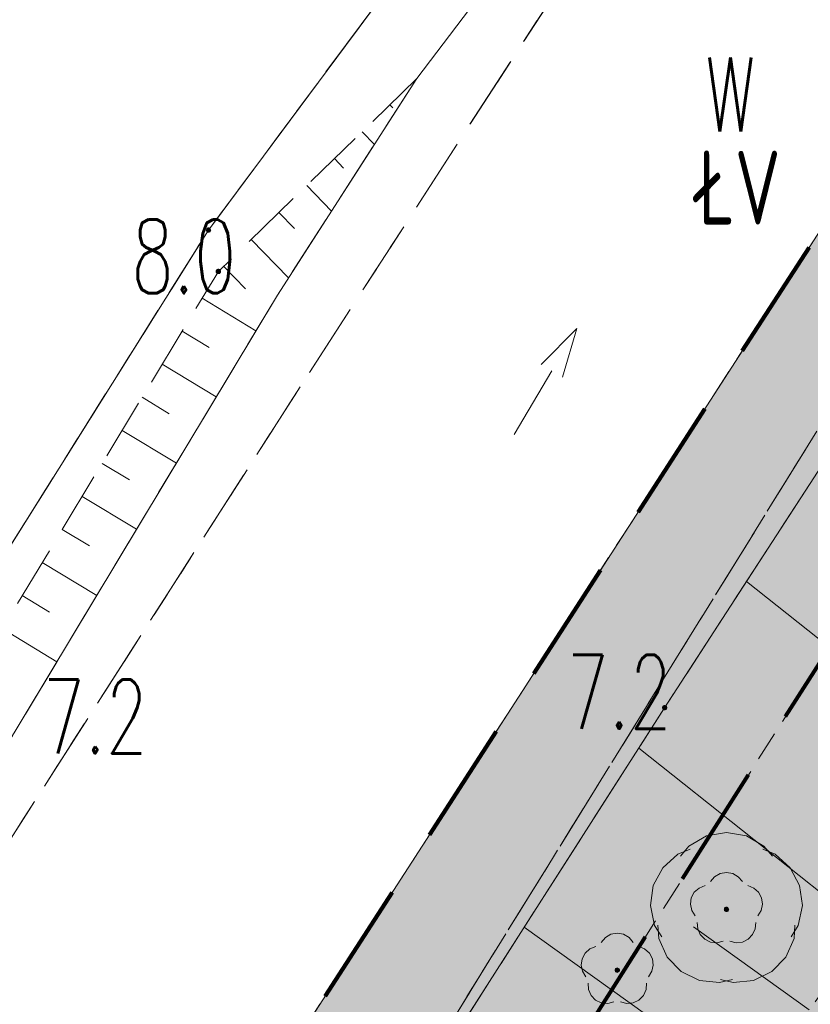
# Model space of a CAD drawing. Header units: millimetres. Extents: x -367306 to 168495, y -187323 to 82034.
# Tile 22 of 170: x -68482 to -52430, y -76046 to -56050. Entities that reach past the tile are written whole.
import ezdxf

# ---------------------------------------------------------------- set-up
doc = ezdxf.new("R2010")
doc.units = ezdxf.units.MM
doc.header["$MEASUREMENT"] = 0
for name, pattern in [('L_0_03', [1000, 500, -500]), ('L_0_05', [1750, 1250, -500]), ('L_0_06', [2000, 1500, -500]), ('Przerywana długa', [3900, 2500, -1400]), ('Przerywana gęsta', [900, 600, -300])]:
    doc.linetypes.add(name, pattern=pattern)
for name, color, linetype, lineweight, true_color in [('0_Nr_pióra__105', 7, 'Continuous', 5, 0xcae6ff), ('0_Nr_pióra__240', 7, 'Continuous', 18, 0xdcf887), ('Nowe_0_Nr_pióra__238', 7, 'Continuous', 18, 0x498039), ('Nowe_OTZL_Nr_pióra__94', 7, 'Continuous', 13, 0xe4ad2c), ('sytuacja_Nr_pióra__65', 7, 'Continuous', 13, 0x80c2ff)]:
    doc.layers.add(name, color=color, linetype=linetype, lineweight=lineweight, true_color=true_color)
for name, color, linetype, lineweight in [('0_Nr_pióra__196', 1, 'Continuous', 100), ('Nowe_EGDE_Nr_pióra__8', 7, 'Continuous', 13), ('Nowe_EGDE_Nr_pióra__9', 7, 'Continuous', 13), ('Nowe_EGKK_Nr_pióra__8', 7, 'Continuous', 13), ('Nowe_EGKK_Nr_pióra__9', 7, 'Continuous', 13), ('Nowe_EGKK_O_Nr_pióra__8', 7, 'Continuous', 13), ('Nowe_EGPG_Nr_pióra__7', 7, 'Continuous', 13), ('Nowe_EGPG_Nr_pióra__8', 7, 'Continuous', 13), ('Nowe_EGPG_Nr_pióra__9', 7, 'Continuous', 13), ('Nowe_EGUG_Nr_pióra__8', 7, 'Continuous', 13), ('Nowe_EGUG_Nr_pióra__9', 7, 'Continuous', 13), ('Nowe_EGUG_O_Nr_pióra__8', 7, 'Continuous', 13), ('Nowe_GSPIST_Nr_pióra__8', 7, 'Continuous', 13), ('Nowe_GSPIST_Nr_pióra__9', 7, 'Continuous', 13), ('Nowe_OTRK_Nr_pióra__8', 7, 'Continuous', 13), ('Nowe_OTRK_Nr_pióra__9', 7, 'Continuous', 13), ('Nowe_OTRN_Nr_pióra__7', 7, 'Continuous', 13), ('Nowe_OTRN_Nr_pióra__8', 7, 'Continuous', 13), ('Nowe_OTRN_Nr_pióra__9', 7, 'Continuous', 13), ('Nowe_OTRN_O_Nr_pióra__8', 7, 'Continuous', 13), ('Nowe_OTWP_Nr_pióra__8', 7, 'Continuous', 13), ('Nowe_OTWP_Nr_pióra__9', 7, 'Continuous', 13), ('Nowe_OTZL_Nr_pióra__8', 7, 'Continuous', 13), ('Nowe_OTZL_Nr_pióra__9', 7, 'Continuous', 13), ('sytuacja_Nr_pióra__1', 7, 'Continuous', 13), ('sytuacja_Nr_pióra__160', 150, 'Continuous', 80)]:
    doc.layers.add(name, color=color, linetype=linetype, lineweight=lineweight)
doc.styles.add('STYL_AUTOMATYCZNY_3', font='Simplex.shx')

msp = doc.modelspace()

# ---------------------------------------------------------------- hatches: boundary and pattern name
at = {"layer": '0_Nr_pióra__105', "linetype": 'Continuous', "lineweight": 0, "true_color": 0x505c66}
msp.add_hatch(color=251, dxfattribs=at).paths.add_polyline_path([(-67821.1, -84335.3), (-67809.7, -84435.9), (-66646.6, -94747.2), (-66188.4, -91903), (-64978.4, -87033), (-61968.4, -80313), (-55388.4, -70023), (-48488.4, -59393), (-42849.8, -50403.7), (-39078.4, -45333), (-35298.4, -38813), (-26394.5, -33540.5), (-32708.1, -34185.8), (-35272.4, -34447.9), (-35518.4, -34473), (-67752.3, -84347), (-67763.6, -84364.5)])
at = {"layer": '0_Nr_pióra__240', "linetype": 'Continuous', "lineweight": 0, "true_color": 0x2c311b}
h = msp.add_hatch(color=250, dxfattribs=at)
h.paths.add_polyline_path([(-66188.4, -91903), (-66614.5, -94548.3), (-66298.8, -97378.8), (-65984.3, -99017.4), (-65908.4, -99413), (-64712.2, -102204), (-58518.4, -110243), (-50111, -115999.3), (-47098.4, -116963), (-41453.6, -119928.7), (-34528.4, -123913), (-27542, -126699.5), (-17768.4, -130063), (-13738.4, -130763), (-10228.4, -130053), (-8250.8, -129253.7), (-6418.4, -128513), (1281.6, -122723), (6111.6, -118913), (10781.6, -111903), (16181.6, -103873), (18201.6, -100163), (20011.6, -95123), (16011.6, -93623), (16701.6, -91693), (20441.6, -93093), (21661.6, -88693), (23081.6, -83003), (27191.6, -71293), (30631.6, -60783), (31911.6, -55323), (29151.6, -51443), (28891.6, -49533), (30181.6, -45723), (31101.6, -42243), (34861.6, -35003), (38441.6, -36363), (38971.6, -36563), (43011.6, -35863), (44581.6, -34413), (45722.8, -32090.7, -0.0858455), (43856.1, -32295.1, -0.0456676), (39865.4, -31597.6, -0.4386501), (38513.6, -29386.7), (20761.8, -20593.2, 0.4093195), (15438.6, -22340.1), (11240.6, -30469.9), (6891.2, -41834.5, -0.0668962), (5615.5, -44174.5), (3147.5, -47540.4, 0.0944648), (1538.4, -50920.2), (137, -56275.4), (-2720.5, -55330.7), (-1367.1, -50171.2, -0.0924718), (512.1, -46189.6), (2949.5, -42813.9, 0.0650464), (4180.8, -40535.7), (8549.9, -29121), (12765.9, -20956.4, -0.4090793), (22094, -17890.9), (41430.9, -27449.7, 0.2885872), (44331.6, -27593), (15671.6, -9583), (6061.6, -22143), (-2038, -25712.7), (-2368.4, -26663), (-4378.4, -29603), (-6808.4, -31263), (-17975.2, -32480.7), (-18010.6, -32516.1), (-18046.1, -32585.8), (-18058.4, -32663), (-18054.4, -32688.2), (-26394.5, -33540.5), (-35298.4, -38813), (-39078.4, -45333), (-42849.8, -50403.7), (-48488.4, -59393), (-55388.4, -70023), (-61968.4, -80313), (-64978.4, -87033)])
h.paths.add_polyline_path([(-22028.4, -110463), (-14458.4, -114383), (-10478.4, -106393), (-10731.3, -106263.8), (-17938.4, -102583), (-21362.4, -109180), (-27768.4, -106013), (-28428.4, -107313)], flags=0)
h.paths.add_polyline_path([(-14658.4, -104253), (-10731.3, -106263.8), (-7868.4, -101253), (-9425.6, -100474.4), (-10288.4, -100043), (-11968.4, -103343), (-10808.4, -103943), (-9768.4, -101903), (-9568.4, -102003), (-10928.4, -104763), (-14088.4, -103153)], flags=0)
at = {"layer": 'Nowe_EGPG_Nr_pióra__7', "linetype": 'Continuous', "lineweight": 13}
msp.add_hatch(color=7, dxfattribs=at).paths.add_polyline_path([(-64648.4, -60368), (-64634.5, -60365.8), (-64621.9, -60359.4), (-64612, -60349.5), (-64605.6, -60336.9), (-64603.4, -60323), (-64605.6, -60309.1), (-64612, -60296.6), (-64621.9, -60286.6), (-64634.5, -60280.2), (-64648.4, -60278), (-64662.3, -60280.2), (-64674.8, -60286.6), (-64684.8, -60296.6), (-64691.2, -60309.1), (-64693.4, -60323), (-64691.2, -60336.9), (-64684.8, -60349.5), (-64674.8, -60359.4), (-64662.3, -60365.8)])
at = {"layer": 'Nowe_OTRN_Nr_pióra__7', "linetype": 'Continuous', "lineweight": 13}
for points in [[(-64493.4, -61163), (-64491.8, -61174.7), (-64487.4, -61185.5), (-64480.2, -61194.8), (-64470.9, -61202), (-64460, -61206.5), (-64448.4, -61208), (-64436.7, -61206.5), (-64425.9, -61202), (-64416.6, -61194.8), (-64409.4, -61185.5), (-64404.9, -61174.7), (-64403.4, -61163), (-64404.9, -61151.4), (-64409.4, -61140.5), (-64416.6, -61131.2), (-64425.9, -61124), (-64436.7, -61119.6), (-64448.4, -61118), (-64460, -61119.6), (-64470.9, -61124), (-64480.2, -61131.2), (-64487.4, -61140.5), (-64491.8, -61151.4)], [(-55433.4, -70023), (-55431.8, -70034.7), (-55427.4, -70045.5), (-55420.2, -70054.8), (-55410.9, -70062), (-55400, -70066.5), (-55388.4, -70068), (-55376.7, -70066.5), (-55365.9, -70062), (-55356.6, -70054.8), (-55349.4, -70045.5), (-55344.9, -70034.7), (-55343.4, -70023), (-55344.9, -70011.4), (-55349.4, -70000.5), (-55356.6, -69991.2), (-55365.9, -69984), (-55376.7, -69979.6), (-55388.4, -69978), (-55400, -69979.6), (-55410.9, -69984), (-55420.2, -69991.2), (-55427.4, -70000.5), (-55431.8, -70011.4)]]:
    msp.add_hatch(color=7, dxfattribs=at).paths.add_polyline_path(points)
at = {"layer": 'Nowe_OTZL_Nr_pióra__94', "linetype": 'Continuous', "lineweight": 13, "true_color": 0xe4ad2c}
for points in [[(-54132.4, -74163.3), (-54118.5, -74161.1), (-54106, -74154.7), (-54096, -74144.8), (-54089.6, -74132.2), (-54087.4, -74118.3), (-54089.6, -74104.4), (-54096, -74091.9), (-54106, -74081.9), (-54118.5, -74075.5), (-54132.4, -74073.3), (-54146.3, -74075.5), (-54158.9, -74081.9), (-54168.8, -74091.9), (-54175.2, -74104.4), (-54177.4, -74118.3), (-54175.2, -74132.2), (-54168.8, -74144.8), (-54158.9, -74154.7), (-54146.3, -74161.1)], [(-56349.1, -75397.6), (-56335.2, -75395.4), (-56322.7, -75389), (-56312.7, -75379.1), (-56306.3, -75366.5), (-56304.1, -75352.6), (-56306.3, -75338.7), (-56312.7, -75326.2), (-56322.7, -75316.2), (-56335.2, -75309.8), (-56349.1, -75307.6), (-56363.1, -75309.8), (-56375.6, -75316.2), (-56385.6, -75326.2), (-56391.9, -75338.7), (-56394.1, -75352.6), (-56391.9, -75366.5), (-56385.6, -75379.1), (-56375.6, -75389), (-56363.1, -75395.4)]]:
    msp.add_hatch(color=42, dxfattribs=at).paths.add_polyline_path(points)
at = {"layer": 'sytuacja_Nr_pióra__65', "linetype": 'Continuous', "lineweight": 0, "true_color": 0x192633}
h = msp.add_hatch(color=179, dxfattribs=at)
h.paths.add_polyline_path([(-35518.4, -34473), (-67898.4, -84573), (-66138.4, -100353), (-58518.4, -110243), (-42598.4, -121143), (-16648.4, -132123), (-1348.4, -129693), (3325.5, -137445.8), (6501.6, -134653), (31321.6, -148073), (43551.6, -131243), (55981.6, -97123), (70921.6, -40873), (56311.6, -36173), (44331.6, -27593), (34641.9, -21548.3), (33406.4, -22351.9), (22129.7, -25856.9, 0.3125645), (16459.2, -35763.1, 0.0639815), (16561.6, -47403, -0.0641372), (20517.6, -68873.4, -0.1525468), (13695.5, -93630.2), (3435.8, -112923.9, -0.0818728), (1461.6, -115509.5), (-6521.8, -122921.4, -0.1451753), (-12306.4, -125248.3, -0.1061481), (-20698.4, -125033, -0.0211831), (-52070.1, -110031, -0.0156571), (-52613.6, -109720), (-56888.4, -107093), (-58193.1, -105873.8, -0.0772249), (-60088.2, -103457.7), (-61531.9, -100882.9, -0.0991166), (-62742.3, -97148), (-63291.3, -92429.4, -0.0773758), (-63172.5, -89355.1), (-62676, -86815.8, -0.093547), (-61301.5, -83370.5), (-34907, -41842.2, -0.0487492), (-33708.7, -40309.7), (-33683.4, -40283.1, -0.1375551), (-29041.8, -37523.5, -0.0442175), (-27588.1, -37267), (-16029.6, -36267.8, 0.1385926), (-10942.3, -34343.2), (-4215.8, -29365.2), (-2512.8, -27715.9, 0.2008798), (-1007.6, -25258.6), (-17808.4, -32663)])
h.paths.add_polyline_path([(33381.6, -100123), (34081.6, -98183), (16701.6, -91693), (16011.6, -93623)], flags=0)

# ---------------------------------------------------------------- linework, layer by layer
at = {"layer": '0_Nr_pióra__196', "color": 1, "linetype": 'Przerywana długa', "lineweight": 100}
msp.add_lwpolyline([(55981.6, -97123), (70921.6, -40873), (56311.6, -36173), (44331.6, -27593), (15671.6, -9583), (6061.6, -22143), (-17808.4, -32663), (-35518.4, -34473), (-67898.4, -84573), (-66138.4, -100353), (-58518.4, -110243), (-42598.4, -121143), (-16648.4, -132123), (-1348.4, -129693), (3325.5, -137445.8), (6501.6, -134653), (31321.6, -148073), (43551.6, -131243)], close=True, dxfattribs=at)
at = {"layer": 'Nowe_0_Nr_pióra__238', "color": 87, "linetype": 'Continuous', "lineweight": 18, "true_color": 0x498039, "flags": 128}
for points in [[(-55068.4, -73039.4), (-54894, -72832.5), (-54537.5, -72627.3), (-54132.4, -72556), (-53727.3, -72627.3), (-53370.8, -72832.5), (-53196.4, -73039.4)], [(-55447.7, -74675.1), (-55590.6, -74445.3), (-55675.6, -74042.8), (-55618.2, -73635.5), (-55425.3, -73272.3), (-55119.9, -72996.6), (-54869.2, -72894.7)], [(-53395.6, -72894.7), (-53144.9, -72996.6), (-52839.5, -73272.3), (-52646.6, -73635.5), (-52589.2, -74042.8), (-52674.2, -74445.3), (-52817.1, -74675.1)], [(-54009.3, -75541.3), (-54272, -75606.2), (-54681.1, -75562.7), (-55050.7, -75382.2), (-55336.6, -75086.5), (-55504.3, -74710.9), (-55523.8, -74441)], [(-52741, -74441), (-52760.5, -74710.9), (-52928.3, -75086.5), (-53214.1, -75382.2), (-53583.7, -75562.7), (-53992.8, -75606.2), (-54255.5, -75541.3)]]:
    msp.add_lwpolyline(points, dxfattribs=at)
at = {"layer": 'Nowe_EGDE_Nr_pióra__8', "color": 7, "linetype": 'Continuous', "lineweight": 13}
msp.add_line((-64648.4, -60323), (-64648.3, -60323), dxfattribs=at)
msp.add_line((-64648.4, -60323), (-64648.3, -60323), dxfattribs=at)
at = {"layer": 'Nowe_EGDE_Nr_pióra__9', "color": 7, "linetype": 'Continuous', "lineweight": 13, "flags": 128}
for points in [[(-32248.4, -2403), (-37968.4, -18833), (-52388.4, -43803), (-56478.4, -49323), (-64648.4, -60323), (-72848.4, -73393), (-78498.4, -88293), (-79228.4, -100953), (-73598.4, -112563), (-60298.4, -123133), (-36138.4, -137363), (-13438.4, -142123), (-1728.4, -140123), (3311.6, -137403), (-1348.4, -129693), (-16648.4, -132123), (-42598.4, -121143), (-58518.4, -110243), (-66138.4, -100353), (-67898.4, -84573), (-35518.4, -34473), (-22298.4, -1863)], [(-64648.4, -60323), (-56478.4, -49323)], [(-72848.4, -73393), (-64648.4, -60323)]]:
    msp.add_lwpolyline(points, dxfattribs=at)
msp.add_lwpolyline([(55981.6, -97123), (70921.6, -40873), (56311.6, -36173), (44331.6, -27593), (15671.6, -9583), (6061.6, -22143), (-17808.4, -32663), (-35518.4, -34473), (-67898.4, -84573), (-66138.4, -100353), (-58518.4, -110243), (-42598.4, -121143), (-16648.4, -132123), (-1348.4, -129693), (3311.6, -137403), (6501.6, -134653), (31321.6, -148073), (43551.6, -131243)], close=True, dxfattribs=at)
at = {"layer": 'Nowe_EGKK_Nr_pióra__8', "color": 7, "linetype": 'Continuous', "lineweight": 13}
for p, q in [((-64648.4, -60323), (-64648.3, -60323)), ((-64648.4, -60323), (-64648.3, -60323)), ((-62598.4, -63213), (-62598.3, -63213)), ((-62598.4, -63213), (-62598.3, -63213))]:
    msp.add_line(p, q, dxfattribs=at)
at = {"layer": 'Nowe_EGKK_Nr_pióra__9', "color": 7, "linetype": 'L_0_06', "lineweight": 13, "flags": 128}
msp.add_lwpolyline([(-65928.4, -86443), (-46598.4, -55193), (-32708.1, -34185.8), (-25888.4, -18613), (-19538.4, -3963), (-15289, 2905.3), (-7768.4, 34407), (-6478.4, 39617), (-9198.5, 39673.5), (-11138.4, 31577), (-9490.8, 31378.4), (-12278.4, 26477), (-12397.1, 25976.7), (-13078.4, 26127), (-24358.4, -3553), (-29788.4, -3963), (-32958.4, -14253), (-43448.4, -33613), (-62598.4, -63213), (-70068.4, -74873), (-73378.4, -83263), (-74808.4, -87963), (-76058.4, -92933), (-76488.4, -97643), (-76148.4, -99903), (-74478.4, -105063), (-71748.4, -109473), (-68778.4, -112643), (-63278.4, -117253), (-36888.4, -133563), (-29028.4, -136863), (-23848.4, -137733), (-15768.4, -138533), (-6768.4, -139353), (-3598.4, -138483), (-438.4, -136613), (1879.8, -135034.1), (3281.6, -133823), (12911.6, -125533), (23321.6, -113373), (29441.6, -101683), (31601.6, -96903), (39431.6, -73863), (55391.6, -79203), (56561.6, -81483), (58691.6, -82183), (59421.6, -76943), (62241.6, -69543), (68811.6, -45163), (66821.6, -44573), (60191.6, -64873), (57641.6, -74443), (41611.6, -68353), (55048, -35268), (61231.6, -20173), (54061.6, -15833), (47506.2, -29866.6), (46621.6, -31733), (42301.6, -37993), (38441.6, -36363), (31721.6, -45713), (29651.6, -50493), (32131.6, -55673), (28631.6, -68213), (23091.6, -85543), (18891.6, -95613), (19151.6, -99663), (15641.6, -105623), (7471.6, -118773), (-568.4, -125543), (-4988.4, -128413), (-15438.4, -130493), (-41388.4, -119513), (-56468.4, -109643), (-64298.4, -99413)], close=True, dxfattribs=at)
for points in [[(-62598.4, -63213), (-43448.4, -33613)], [(-64648.4, -60323), (-56478.4, -49323)], [(-56478.4, -49323), (-64648.4, -60323)], [(-72848.4, -73393), (-64648.4, -60323)], [(-64648.4, -60323), (-72848.4, -73393)], [(-70068.4, -74873), (-62598.4, -63213)]]:
    msp.add_lwpolyline(points, dxfattribs=at)
at = {"layer": 'Nowe_EGPG_Nr_pióra__8', "color": 7, "linetype": 'Continuous', "lineweight": 13}
for p, q in [((-64693.4, -60323), (-64693.3, -60323)), ((-64691.2, -60309.1), (-64691.1, -60309.1)), ((-64691.2, -60336.9), (-64691.1, -60336.9)), ((-64684.8, -60296.6), (-64684.7, -60296.6)), ((-64684.8, -60349.5), (-64684.7, -60349.5)), ((-64674.8, -60286.6), (-64674.8, -60286.6)), ((-64674.8, -60359.4), (-64674.8, -60359.4)), ((-64662.3, -60280.2), (-64662.2, -60280.2)), ((-64662.3, -60365.8), (-64662.2, -60365.8)), ((-64648.4, -60278), (-64648.3, -60278)), ((-64648.4, -60368), (-64648.3, -60368)), ((-64634.5, -60280.2), (-64634.4, -60280.2)), ((-64634.5, -60365.8), (-64634.4, -60365.8)), ((-64621.9, -60286.6), (-64621.9, -60286.6)), ((-64621.9, -60359.4), (-64621.9, -60359.4)), ((-64612, -60296.6), (-64611.9, -60296.6)), ((-64612, -60349.5), (-64611.9, -60349.5)), ((-64605.6, -60309.1), (-64605.5, -60309.1)), ((-64605.6, -60336.9), (-64605.5, -60336.9)), ((-64603.4, -60323), (-64603.3, -60323))]:
    msp.add_line(p, q, dxfattribs=at)
at = {"layer": 'Nowe_EGPG_Nr_pióra__9', "color": 7, "linetype": 'Continuous', "lineweight": 13, "flags": 128}
msp.add_lwpolyline([(-64648.4, -60368), (-64634.5, -60365.8), (-64621.9, -60359.4), (-64612, -60349.5), (-64605.6, -60336.9), (-64603.4, -60323), (-64605.6, -60309.1), (-64612, -60296.6), (-64621.9, -60286.6), (-64634.5, -60280.2), (-64648.4, -60278), (-64662.3, -60280.2), (-64674.8, -60286.6), (-64684.8, -60296.6), (-64691.2, -60309.1), (-64693.4, -60323), (-64691.2, -60336.9), (-64684.8, -60349.5), (-64674.8, -60359.4), (-64662.3, -60365.8)], close=True, dxfattribs=at)
at = {"layer": 'Nowe_EGUG_Nr_pióra__8', "color": 7, "linetype": 'Continuous', "lineweight": 13}
for p, q in [((-64648.4, -60323), (-64648.3, -60323)), ((-64648.4, -60323), (-64648.3, -60323)), ((-62598.4, -63213), (-62598.3, -63213)), ((-62598.4, -63213), (-62598.3, -63213))]:
    msp.add_line(p, q, dxfattribs=at)
at = {"layer": 'Nowe_EGUG_Nr_pióra__9', "color": 7, "linetype": 'L_0_03', "lineweight": 13, "flags": 128}
for points in [[(-65928.4, -86443), (-46598.4, -55193), (-32708.1, -34185.8), (-25888.4, -18613), (-19538.4, -3963), (-15289, 2905.3), (-7768.4, 34407), (-6478.4, 39617), (-9198.5, 39673.5), (-11138.4, 31577), (-9490.8, 31378.4), (-12278.4, 26477), (-12397.1, 25976.7), (-13078.4, 26127), (-24358.4, -3553), (-29788.4, -3963), (-32958.4, -14253), (-43448.4, -33613), (-62598.4, -63213), (-70068.4, -74873), (-73378.4, -83263), (-74808.4, -87963), (-76058.4, -92933), (-76488.4, -97643), (-76148.4, -99903), (-74478.4, -105063), (-71748.4, -109473), (-68778.4, -112643), (-63278.4, -117253), (-36888.4, -133563), (-29028.4, -136863), (-23848.4, -137733), (-15768.4, -138533), (-6768.4, -139353), (-3598.4, -138483), (-438.4, -136613), (1879.8, -135034.1), (3281.6, -133823), (12911.6, -125533), (23321.6, -113373), (29441.6, -101683), (31601.6, -96903), (39431.6, -73863), (55391.6, -79203), (56561.6, -81483), (58691.6, -82183), (59421.6, -76943), (62241.6, -69543), (68811.6, -45163), (66821.6, -44573), (60191.6, -64873), (57641.6, -74443), (41611.6, -68353), (55048, -35268), (61231.6, -20173), (54061.6, -15833), (47506.2, -29866.6), (46621.6, -31733), (42301.6, -37993), (38441.6, -36363), (31721.6, -45713), (29651.6, -50493), (32131.6, -55673), (28631.6, -68213), (23091.6, -85543), (18891.6, -95613), (19151.6, -99663), (15641.6, -105623), (7471.6, -118773), (-568.4, -125543), (-4988.4, -128413), (-15438.4, -130493), (-41388.4, -119513), (-56468.4, -109643), (-64298.4, -99413)], [(28631.6, -68213), (32131.6, -55673), (29651.6, -50493), (31721.6, -45713), (38441.6, -36363), (42301.6, -37993), (46621.6, -31733), (47506.2, -29866.6), (44331.6, -27593), (33560.7, -20824.5), (15671.6, -9583), (6061.6, -22143), (-17808.4, -32663), (-32708.1, -34185.8), (-46598.4, -55193), (-65928.4, -86443), (-64298.4, -99413), (-56468.4, -109643), (-41388.4, -119513), (-15438.4, -130493), (-4988.4, -128413), (-568.4, -125543), (7471.6, -118773), (15641.6, -105623), (19151.6, -99663), (18891.6, -95613), (23091.6, -85543)]]:
    msp.add_lwpolyline(points, close=True, dxfattribs=at)
for points in [[(-62598.4, -63213), (-43448.4, -33613)], [(-64648.4, -60323), (-56478.4, -49323)], [(-56478.4, -49323), (-64648.4, -60323)], [(-72848.4, -73393), (-64648.4, -60323)], [(-64648.4, -60323), (-72848.4, -73393)], [(-70068.4, -74873), (-62598.4, -63213)]]:
    msp.add_lwpolyline(points, dxfattribs=at)
at = {"layer": 'Nowe_GSPIST_Nr_pióra__8', "color": 7, "linetype": 'Continuous', "lineweight": 13}
for p, q in [((-57168.1, -62320.4), (-57168, -62320.4)), ((-57892.5, -63053.7), (-57892.5, -63053.7)), ((-57677.4, -63181), (-57677.3, -63181)), ((-57462.2, -63308.3), (-57462.2, -63308.3)), ((-58441.4, -64471.9), (-58441.3, -64471.9))]:
    msp.add_line(p, q, dxfattribs=at)
at = {"layer": 'Nowe_GSPIST_Nr_pióra__9', "color": 7, "linetype": 'Continuous', "lineweight": 13, "flags": 128}
for points in [[(-57462.2, -63308.3), (-57168.1, -62320.4), (-57892.5, -63053.7)], [(-58441.4, -64471.9), (-57677.4, -63181)]]:
    msp.add_lwpolyline(points, dxfattribs=at)
at = {"layer": 'Nowe_OTRK_Nr_pióra__8', "color": 7, "linetype": 'Continuous', "lineweight": 13}
for p, q in [((-60418.4, -57243), (-60418.3, -57243)), ((-60969, -57778.6), (-60969, -57778.6)), ((-60907, -57842.4), (-60906.9, -57842.4)), ((-61531.1, -58325.4), (-61531.1, -58325.4)), ((-61280.4, -58583.2), (-61280.3, -58583.2)), ((-62093.2, -58872.1), (-62093.2, -58872.1)), ((-61904.5, -59066.2), (-61904.5, -59066.2)), ((-62655.3, -59418.9), (-62655.3, -59418.9)), ((-63217.4, -59965.7), (-63217.4, -59965.7)), ((-62151.2, -59937.2), (-62151.2, -59937.2)), ((-62902, -60289.9), (-62902, -60289.9)), ((-63779.5, -60512.4), (-63779.5, -60512.4)), ((-64448.4, -61163), (-64448.3, -61163)), ((-64341.6, -61059.2), (-64341.6, -61059.2)), ((-63022.1, -61291.1), (-63022, -61291.1)), ((-63895.3, -61518), (-63895.3, -61518)), ((-64777.2, -61706.5), (-64777.1, -61706.5)), ((-63248.4, -61643), (-63248.3, -61643)), ((-65183.1, -62377.4), (-65183, -62377.4)), ((-63684.2, -62367.8), (-63684.1, -62367.8)), ((-64635.7, -62708.6), (-64635.6, -62708.6)), ((-65589, -63048.4), (-65588.9, -63048.4)), ((-65994.9, -63719.3), (-65994.8, -63719.3)), ((-64492.3, -63711.8), (-64492.3, -63711.8)), ((-65445.6, -64051.6), (-65445.6, -64051.6)), ((-66400.8, -64390.2), (-66400.7, -64390.2)), ((-66806.7, -65061.2), (-66806.6, -65061.2)), ((-65300.5, -65055.9), (-65300.5, -65055.9)), ((-66255.6, -65394.5), (-66255.6, -65394.5)), ((-67212.6, -65732.1), (-67212.5, -65732.1)), ((-67618.5, -66403), (-67618.4, -66403)), ((-66108.7, -66399.9), (-66108.6, -66399.9)), ((-67065.6, -66737.5), (-67065.6, -66737.5)), ((-68024.4, -67073.9), (-68024.3, -67073.9)), ((-53723.4, -67458), (-53723.4, -67458)), ((-68430.3, -67744.9), (-68430.2, -67744.9)), ((-66916.8, -67744), (-66916.8, -67744)), ((-67875.6, -68080.4), (-67875.5, -68080.4)), ((-67725, -69088), (-67725, -69088)), ((-55388.4, -70023), (-55388.3, -70023)), ((-55914.1, -70845.1), (-55914, -70845.1)), ((-58237.8, -74479), (-58237.7, -74479)), ((-54803.3, -74471.8), (-54803.2, -74471.8))]:
    msp.add_line(p, q, dxfattribs=at)
at = {"layer": 'Nowe_OTRK_Nr_pióra__9', "color": 7, "linetype": 'L_0_05', "lineweight": 13, "flags": 128}
for points in [[(-60418.4, -57243), (-64448.4, -61163), (-70038.4, -70403), (-72908.4, -76233), (-77228.4, -88903), (-77898.4, -95093), (-77008.4, -103883), (-75188.4, -108483), (-71818.4, -112263), (-65988.4, -117853), (-61458.4, -121513), (-56418.4, -124793), (-47228.4, -129903), (-40588.4, -133243), (-30078.4, -138433), (-23608.4, -140503), (-14108.4, -141243), (-6288.4, -140963), (-3098.4, -140303), (121.6, -138413), (2401.6, -136703), (4951.6, -134603), (14459.1, -126168.4), (24075.4, -113943.7), (26472.9, -109925.5), (31386.9, -99376.6), (29323.2, -98604.3), (24650.6, -109225.4), (19960.7, -116004.7), (16778.8, -119626.3), (14556.7, -122153.9), (12029.4, -124648.7), (8434.3, -128173.8), (3301.6, -133843), (1879.8, -135034.1), (-788.4, -137103), (-3798.4, -139183), (-6448.4, -139483), (-14148.4, -139963), (-23348.4, -138763), (-29648.4, -137023), (-40048.4, -131853), (-46638.4, -128463), (-55368.4, -123153), (-60568.4, -120043), (-65388.4, -116613), (-70928.4, -111463), (-73788.4, -107783), (-75708.4, -103193), (-76758.4, -95153), (-76048.4, -89103), (-71688.4, -76643), (-68828.4, -70923), (-63248.4, -61643)], [(-43878.4, -65473), (-47778.4, -70193), (-51838.4, -75303), (-56908.4, -82373), (-60268.4, -87193), (-62158.4, -90323), (-62828.4, -92773), (-62618.4, -98443), (-62048.4, -102123), (-60178.4, -105633), (-57538.4, -107923), (-52878.4, -110833), (-46068.4, -114243), (-32558.4, -121043), (-20868.4, -126143), (-16558.4, -126773), (-13308.4, -126603), (-9418.4, -125643), (-5808.4, -123793), (-38.4, -119013), (711.6, -119713), (401.6, -121953), (1281.6, -122723), (-6418.4, -128513), (-10228.4, -130053), (-13738.4, -130763), (-17768.4, -130063), (-27578.4, -126673), (-34528.4, -123913), (-41388.4, -119963), (-47098.4, -116963), (-54038.4, -114743), (-56888.4, -111113), (-60038.4, -109453), (-62558.4, -106063), (-64438.4, -102843), (-65908.4, -99413), (-66718.4, -95193), (-66188.4, -91903), (-64978.4, -87033), (-61968.4, -80313), (-55388.4, -70023), (-48488.4, -59393), (-45588.4, -61743), (-44508.4, -62953)]]:
    msp.add_lwpolyline(points, close=True, dxfattribs=at)
at = {"layer": 'Nowe_OTRK_Nr_pióra__9', "color": 7, "linetype": 'Continuous', "lineweight": 13, "flags": 128}
for points in [[(-60969, -57778.6), (-60907, -57842.4)], [(-61280.4, -58583.2), (-61531.1, -58325.4)], [(-62093.2, -58872.1), (-61904.5, -59066.2)], [(-62151.2, -59937.2), (-62655.3, -59418.9)], [(-63217.4, -59965.7), (-62902, -60289.9)], [(-63022.1, -61291.1), (-63779.5, -60512.4)], [(-64341.6, -61059.2), (-63895.3, -61518)], [(-63684.2, -62367.8), (-64777.2, -61706.5)], [(-65183.1, -62377.4), (-64635.7, -62708.6)], [(-64492.3, -63711.8), (-65589, -63048.4)], [(-65994.9, -63719.3), (-65445.6, -64051.6)], [(-65300.5, -65055.9), (-66400.8, -64390.2)], [(-66806.7, -65061.2), (-66255.6, -65394.5)], [(-66108.7, -66399.9), (-67212.6, -65732.1)], [(-67618.5, -66403), (-67065.6, -66737.5)], [(-66916.8, -67744), (-68024.4, -67073.9)], [(-48746.9, -71412), (-53723.4, -67458)], [(-68430.3, -67744.9), (-67875.6, -68080.4)], [(-67725, -69088), (-68836.2, -68415.8)], [(-51244.3, -74555.3), (-55914.1, -70845.1)], [(-53621.4, -77789.5), (-58237.8, -74479)], [(-52451.7, -76158.2), (-54803.3, -74471.8)]]:
    msp.add_lwpolyline(points, dxfattribs=at)
at = {"layer": 'Nowe_OTRN_Nr_pióra__8', "color": 7, "linetype": 'Continuous', "lineweight": 13}
for p, q in [((-64493.4, -61163), (-64493.3, -61163)), ((-64491.8, -61151.4), (-64491.8, -61151.4)), ((-64491.8, -61174.7), (-64491.8, -61174.7)), ((-64487.4, -61140.5), (-64487.3, -61140.5)), ((-64487.4, -61185.5), (-64487.3, -61185.5)), ((-64480.2, -61131.2), (-64480.1, -61131.2)), ((-64470.9, -61124), (-64470.8, -61124)), ((-64460, -61119.6), (-64460, -61119.6)), ((-64448.4, -61118), (-64448.3, -61118)), ((-64436.7, -61119.6), (-64436.7, -61119.6)), ((-64425.9, -61124), (-64425.8, -61124)), ((-64416.6, -61131.2), (-64416.5, -61131.2)), ((-64409.4, -61140.5), (-64409.4, -61140.5)), ((-64409.4, -61185.5), (-64409.4, -61185.5)), ((-64404.9, -61151.4), (-64404.9, -61151.4)), ((-64404.9, -61174.7), (-64404.9, -61174.7)), ((-64403.4, -61163), (-64403.3, -61163)), ((-64480.2, -61194.8), (-64480.1, -61194.8)), ((-64470.9, -61202), (-64470.8, -61202)), ((-64460, -61206.5), (-64460, -61206.5)), ((-64448.4, -61208), (-64448.3, -61208)), ((-64436.7, -61206.5), (-64436.7, -61206.5)), ((-64425.9, -61202), (-64425.8, -61202)), ((-64416.6, -61194.8), (-64416.5, -61194.8)), ((-55410.9, -69984), (-55410.8, -69984)), ((-55400, -69979.6), (-55400, -69979.6)), ((-55388.4, -69978), (-55388.3, -69978)), ((-55376.7, -69979.6), (-55376.7, -69979.6)), ((-55365.9, -69984), (-55365.8, -69984)), ((-55433.4, -70023), (-55433.3, -70023)), ((-55431.8, -70011.4), (-55431.8, -70011.4)), ((-55431.8, -70034.7), (-55431.8, -70034.7)), ((-55427.4, -70000.5), (-55427.3, -70000.5)), ((-55427.4, -70045.5), (-55427.3, -70045.5)), ((-55420.2, -69991.2), (-55420.1, -69991.2)), ((-55420.2, -70054.8), (-55420.1, -70054.8)), ((-55410.9, -70062), (-55410.8, -70062)), ((-55400, -70066.5), (-55400, -70066.5)), ((-55388.4, -70068), (-55388.3, -70068)), ((-55376.7, -70066.5), (-55376.7, -70066.5)), ((-55365.9, -70062), (-55365.8, -70062)), ((-55356.6, -69991.2), (-55356.5, -69991.2)), ((-55356.6, -70054.8), (-55356.5, -70054.8)), ((-55349.4, -70000.5), (-55349.4, -70000.5)), ((-55349.4, -70045.5), (-55349.4, -70045.5)), ((-55344.9, -70011.4), (-55344.9, -70011.4)), ((-55344.9, -70034.7), (-55344.9, -70034.7)), ((-55343.4, -70023), (-55343.3, -70023))]:
    msp.add_line(p, q, dxfattribs=at)
at = {"layer": 'Nowe_OTRN_Nr_pióra__9', "color": 7, "linetype": 'Continuous', "lineweight": 13, "flags": 128}
for points in [[(-64493.4, -61163), (-64491.8, -61174.7), (-64487.4, -61185.5), (-64480.2, -61194.8), (-64470.9, -61202), (-64460, -61206.5), (-64448.4, -61208), (-64436.7, -61206.5), (-64425.9, -61202), (-64416.6, -61194.8), (-64409.4, -61185.5), (-64404.9, -61174.7), (-64403.4, -61163), (-64404.9, -61151.4), (-64409.4, -61140.5), (-64416.6, -61131.2), (-64425.9, -61124), (-64436.7, -61119.6), (-64448.4, -61118), (-64460, -61119.6), (-64470.9, -61124), (-64480.2, -61131.2), (-64487.4, -61140.5), (-64491.8, -61151.4)], [(-55433.4, -70023), (-55431.8, -70034.7), (-55427.4, -70045.5), (-55420.2, -70054.8), (-55410.9, -70062), (-55400, -70066.5), (-55388.4, -70068), (-55376.7, -70066.5), (-55365.9, -70062), (-55356.6, -70054.8), (-55349.4, -70045.5), (-55344.9, -70034.7), (-55343.4, -70023), (-55344.9, -70011.4), (-55349.4, -70000.5), (-55356.6, -69991.2), (-55365.9, -69984), (-55376.7, -69979.6), (-55388.4, -69978), (-55400, -69979.6), (-55410.9, -69984), (-55420.2, -69991.2), (-55427.4, -70000.5), (-55431.8, -70011.4)]]:
    msp.add_lwpolyline(points, close=True, dxfattribs=at)
at = {"layer": 'Nowe_OTWP_Nr_pióra__8', "color": 7, "linetype": 'Continuous', "lineweight": 13}
for p, q in [((-60418.4, -57243), (-60418.3, -57243)), ((-63248.4, -61643), (-63248.3, -61643)), ((-55388.4, -70023), (-55388.3, -70023))]:
    msp.add_line(p, q, dxfattribs=at)
at = {"layer": 'Nowe_OTWP_Nr_pióra__9', "color": 7, "linetype": 'Continuous', "lineweight": 13, "flags": 128}
for points in [[(-29648.4, -137023), (-40048.4, -131853), (-46638.4, -128463), (-55368.4, -123153), (-60568.4, -120043), (-65388.4, -116613), (-70928.4, -111463), (-73788.4, -107783), (-75708.4, -103193), (-76758.4, -95153), (-76048.4, -89103), (-71688.4, -76643), (-68828.4, -70923), (-63248.4, -61643), (-60418.4, -57243), (-56528.4, -52113), (-54598.4, -50483), (-51708.4, -46453), (-48448.4, -41343), (-43448.4, -33613), (-40808.4, -28353), (-36918.4, -19863), (-31488.4, -6553)], [(-35298.4, -38813), (-39078.4, -45333), (-42849.8, -50403.7), (-48488.4, -59393), (-55388.4, -70023), (-61968.4, -80313), (-64978.4, -87033), (-66188.4, -91903), (-66718.4, -95193), (-65908.4, -99413), (-64438.4, -102843), (-62558.4, -106063), (-60038.4, -109453), (-56888.4, -111113), (-54038.4, -114743), (-47098.4, -116963), (-41388.4, -119963), (-34528.4, -123913)]]:
    msp.add_lwpolyline(points, dxfattribs=at)
at = {"layer": 'Nowe_OTZL_Nr_pióra__8', "color": 7, "linetype": 'Continuous', "lineweight": 13}
for p, q in [((-54132.4, -73368.3), (-54132.4, -73368.3)), ((-54456.7, -73555), (-54456.6, -73555)), ((-54373, -73455.6), (-54372.9, -73455.6)), ((-54260.4, -73390.8), (-54260.3, -73390.8)), ((-54004.4, -73390.8), (-54004.4, -73390.8)), ((-53891.8, -73455.6), (-53891.8, -73455.6)), ((-53808.1, -73555), (-53808.1, -73555)), ((-54784.7, -73771.8), (-54784.7, -73771.8)), ((-54688.3, -73684.8), (-54688.3, -73684.8)), ((-54568, -73635.8), (-54567.9, -73635.8)), ((-53696.8, -73635.8), (-53696.8, -73635.8)), ((-53576.5, -73684.8), (-53576.4, -73684.8)), ((-53480.1, -73771.8), (-53480, -73771.8)), ((-54845.7, -73886.5), (-54845.6, -73886.5)), ((-53419.1, -73886.5), (-53419.1, -73886.5)), ((-54863.8, -74015.2), (-54863.8, -74015.2)), ((-54837, -74142.3), (-54836.9, -74142.3)), ((-54177.4, -74118.3), (-54177.4, -74118.3)), ((-54175.2, -74104.4), (-54175.1, -74104.4)), ((-54175.2, -74132.2), (-54175.1, -74132.2)), ((-54168.8, -74091.9), (-54168.8, -74091.9)), ((-54168.8, -74144.8), (-54168.8, -74144.8)), ((-54158.9, -74081.9), (-54158.8, -74081.9)), ((-54158.9, -74154.7), (-54158.8, -74154.7)), ((-54146.3, -74075.5), (-54146.3, -74075.5)), ((-54146.3, -74161.1), (-54146.3, -74161.1)), ((-54132.4, -74073.3), (-54132.4, -74073.3)), ((-54132.4, -74163.3), (-54132.4, -74163.3)), ((-54118.5, -74075.5), (-54118.4, -74075.5)), ((-54118.5, -74161.1), (-54118.4, -74161.1)), ((-54106, -74081.9), (-54105.9, -74081.9)), ((-54106, -74154.7), (-54105.9, -74154.7)), ((-54096, -74091.9), (-54095.9, -74091.9)), ((-54096, -74144.8), (-54095.9, -74144.8)), ((-54089.6, -74104.4), (-54089.6, -74104.4)), ((-54089.6, -74132.2), (-54089.6, -74132.2)), ((-54087.4, -74118.3), (-54087.4, -74118.3)), ((-53427.8, -74142.3), (-53427.8, -74142.3)), ((-53401, -74015.2), (-53400.9, -74015.2)), ((-54768.4, -74252.6), (-54768.3, -74252.6)), ((-54725.9, -74383.5), (-54725.8, -74383.5)), ((-53538.9, -74383.5), (-53538.9, -74383.5)), ((-53496.4, -74252.6), (-53496.4, -74252.6)), ((-54716.5, -74513), (-54716.5, -74513)), ((-53548.3, -74513), (-53548.2, -74513)), ((-56589.7, -74690), (-56589.6, -74690)), ((-56477.1, -74625.1), (-56477.1, -74625.1)), ((-56349.1, -74602.6), (-56349.1, -74602.6)), ((-56221.2, -74625.1), (-56221.1, -74625.1)), ((-56108.6, -74690), (-56108.5, -74690)), ((-54663.5, -74631.7), (-54663.5, -74631.7)), ((-54573.2, -74725.1), (-54573.2, -74725.1)), ((-54456.5, -74782.1), (-54456.4, -74782.1)), ((-54201.2, -74764.7), (-54201.1, -74764.7)), ((-54063.6, -74764.7), (-54063.6, -74764.7)), ((-53808.3, -74782.1), (-53808.3, -74782.1)), ((-53691.6, -74725.1), (-53691.5, -74725.1)), ((-53601.3, -74631.7), (-53601.2, -74631.7)), ((-56905.1, -74919.1), (-56905, -74919.1)), ((-56784.7, -74870.2), (-56784.7, -74870.2)), ((-56673.4, -74789.3), (-56673.4, -74789.3)), ((-56024.9, -74789.3), (-56024.8, -74789.3)), ((-55913.6, -74870.2), (-55913.5, -74870.2)), ((-55793.2, -74919.1), (-55793.2, -74919.1)), ((-54327.3, -74795.8), (-54327.3, -74795.8)), ((-53937.5, -74795.8), (-53937.5, -74795.8)), ((-57062.4, -75120.9), (-57062.4, -75120.9)), ((-57001.5, -75006.1), (-57001.4, -75006.1)), ((-55696.8, -75006.1), (-55696.7, -75006.1)), ((-55635.9, -75120.9), (-55635.8, -75120.9)), ((-57080.6, -75249.5), (-57080.5, -75249.5)), ((-57053.7, -75376.6), (-57053.7, -75376.6)), ((-56394.1, -75352.6), (-56394.1, -75352.6)), ((-56391.9, -75338.7), (-56391.9, -75338.7)), ((-56391.9, -75366.5), (-56391.9, -75366.5)), ((-56385.6, -75326.2), (-56385.5, -75326.2)), ((-56385.6, -75379.1), (-56385.5, -75379.1)), ((-56375.6, -75316.2), (-56375.5, -75316.2)), ((-56363.1, -75309.8), (-56363, -75309.8)), ((-56349.1, -75307.6), (-56349.1, -75307.6)), ((-56335.2, -75309.8), (-56335.2, -75309.8)), ((-56322.7, -75316.2), (-56322.6, -75316.2)), ((-56312.7, -75326.2), (-56312.7, -75326.2)), ((-56312.7, -75379.1), (-56312.7, -75379.1)), ((-56306.3, -75338.7), (-56306.3, -75338.7)), ((-56306.3, -75366.5), (-56306.3, -75366.5)), ((-56304.1, -75352.6), (-56304.1, -75352.6)), ((-55644.6, -75376.6), (-55644.5, -75376.6)), ((-55617.7, -75249.5), (-55617.7, -75249.5)), ((-56985.1, -75487), (-56985.1, -75487)), ((-56375.6, -75389), (-56375.5, -75389)), ((-56363.1, -75395.4), (-56363, -75395.4)), ((-56349.1, -75397.6), (-56349.1, -75397.6)), ((-56335.2, -75395.4), (-56335.2, -75395.4)), ((-56322.7, -75389), (-56322.6, -75389)), ((-55713.2, -75487), (-55713.1, -75487)), ((-56942.6, -75617.8), (-56942.6, -75617.8)), ((-56933.3, -75747.4), (-56933.2, -75747.4)), ((-55765, -75747.4), (-55765, -75747.4)), ((-55755.7, -75617.8), (-55755.6, -75617.8)), ((-56880.3, -75866), (-56880.2, -75866)), ((-56790, -75959.4), (-56789.9, -75959.4)), ((-55908.3, -75959.4), (-55908.3, -75959.4)), ((-55818, -75866), (-55818, -75866)), ((-56673.2, -76016.4), (-56673.2, -76016.4)), ((-56544, -76030.1), (-56544, -76030.1)), ((-56417.9, -75999), (-56417.9, -75999)), ((-56280.4, -75999), (-56280.3, -75999)), ((-56154.2, -76030.1), (-56154.2, -76030.1)), ((-56025.1, -76016.4), (-56025, -76016.4))]:
    msp.add_line(p, q, dxfattribs=at)
at = {"layer": 'Nowe_OTZL_Nr_pióra__9', "color": 7, "linetype": 'Continuous', "lineweight": 13, "flags": 128}
for points in [[(-54456.7, -73555), (-54373, -73455.6), (-54260.4, -73390.8), (-54132.4, -73368.3), (-54004.4, -73390.8), (-53891.8, -73455.6), (-53808.1, -73555)], [(-54768.4, -74252.6), (-54837, -74142.3), (-54863.8, -74015.2), (-54845.7, -73886.5), (-54784.7, -73771.8), (-54688.3, -73684.8), (-54568, -73635.8)], [(-53696.8, -73635.8), (-53576.5, -73684.8), (-53480.1, -73771.8), (-53419.1, -73886.5), (-53401, -74015.2), (-53427.8, -74142.3), (-53496.4, -74252.6)], [(-54201.2, -74764.7), (-54327.3, -74795.8), (-54456.5, -74782.1), (-54573.2, -74725.1), (-54663.5, -74631.7), (-54716.5, -74513), (-54725.9, -74383.5)], [(-53538.9, -74383.5), (-53548.3, -74513), (-53601.3, -74631.7), (-53691.6, -74725.1), (-53808.3, -74782.1), (-53937.5, -74795.8), (-54063.6, -74764.7)], [(-56673.4, -74789.3), (-56589.7, -74690), (-56477.1, -74625.1), (-56349.1, -74602.6), (-56221.2, -74625.1), (-56108.6, -74690), (-56024.9, -74789.3)], [(-56985.1, -75487), (-57053.7, -75376.6), (-57080.6, -75249.5), (-57062.4, -75120.9), (-57001.5, -75006.1), (-56905.1, -74919.1), (-56784.7, -74870.2)], [(-55913.6, -74870.2), (-55793.2, -74919.1), (-55696.8, -75006.1), (-55635.9, -75120.9), (-55617.7, -75249.5), (-55644.6, -75376.6), (-55713.2, -75487)], [(-56417.9, -75999), (-56544, -76030.1), (-56673.2, -76016.4), (-56790, -75959.4), (-56880.3, -75866), (-56933.3, -75747.4), (-56942.6, -75617.8)], [(-55755.7, -75617.8), (-55765, -75747.4), (-55818, -75866), (-55908.3, -75959.4), (-56025.1, -76016.4), (-56154.2, -76030.1), (-56280.4, -75999)]]:
    msp.add_lwpolyline(points, dxfattribs=at)
for points in [[(-54132.4, -74163.3), (-54118.5, -74161.1), (-54106, -74154.7), (-54096, -74144.8), (-54089.6, -74132.2), (-54087.4, -74118.3), (-54089.6, -74104.4), (-54096, -74091.9), (-54106, -74081.9), (-54118.5, -74075.5), (-54132.4, -74073.3), (-54146.3, -74075.5), (-54158.9, -74081.9), (-54168.8, -74091.9), (-54175.2, -74104.4), (-54177.4, -74118.3), (-54175.2, -74132.2), (-54168.8, -74144.8), (-54158.9, -74154.7), (-54146.3, -74161.1)], [(-56349.1, -75397.6), (-56335.2, -75395.4), (-56322.7, -75389), (-56312.7, -75379.1), (-56306.3, -75366.5), (-56304.1, -75352.6), (-56306.3, -75338.7), (-56312.7, -75326.2), (-56322.7, -75316.2), (-56335.2, -75309.8), (-56349.1, -75307.6), (-56363.1, -75309.8), (-56375.6, -75316.2), (-56385.6, -75326.2), (-56391.9, -75338.7), (-56394.1, -75352.6), (-56391.9, -75366.5), (-56385.6, -75379.1), (-56375.6, -75389), (-56363.1, -75395.4)]]:
    msp.add_lwpolyline(points, close=True, dxfattribs=at)
at = {"layer": 'sytuacja_Nr_pióra__1', "color": 7, "linetype": 'Przerywana gęsta', "lineweight": 13, "flags": 128}
msp.add_lwpolyline([(-35518.4, -34473), (-67898.4, -84573), (-66138.4, -100353), (-58518.4, -110243), (-42598.4, -121143), (-16648.4, -132123), (-1348.4, -129693), (3325.5, -137445.8), (6501.6, -134653), (31321.6, -148073), (43551.6, -131243), (55981.6, -97123), (70921.6, -40873), (56311.6, -36173), (44331.6, -27593), (34641.9, -21548.3), (33406.4, -22351.9), (22129.7, -25856.9, 0.3125645), (16459.2, -35763.1, 0.0639815), (16561.6, -47403, -0.0641372), (20517.6, -68873.4, -0.1525468), (13695.5, -93630.2), (3435.8, -112923.9, -0.0818728), (1461.6, -115509.5), (-6521.8, -122921.4, -0.1451753), (-12306.4, -125248.3, -0.1061481), (-20698.4, -125033, -0.0211831), (-52070.1, -110031, -0.0156571), (-52613.6, -109720), (-56888.4, -107093), (-58193.1, -105873.8, -0.0772249), (-60088.2, -103457.7), (-61531.9, -100882.9, -0.0991166), (-62742.3, -97148), (-63291.3, -92429.4, -0.0773758), (-63172.5, -89355.1), (-62676, -86815.8, -0.093547), (-61301.5, -83370.5), (-34907, -41842.2, -0.0487492), (-33708.7, -40309.7), (-33683.4, -40283.1, -0.1375551), (-29041.8, -37523.5, -0.0442175), (-27588.1, -37267), (-16029.6, -36267.8, 0.1385926), (-10942.3, -34343.2), (-4215.8, -29365.2), (-2512.8, -27715.9, 0.2008798), (-1007.6, -25258.6), (-17808.4, -32663)], format="xyb", close=True, dxfattribs=at)
at = {"layer": 'sytuacja_Nr_pióra__160', "color": 150, "linetype": 'Przerywana długa', "lineweight": 80}
msp.add_lwpolyline([(-20698.4, -125033, -0.0211831), (-52070.1, -110031, -0.0156571), (-52613.6, -109720), (-56888.4, -107093), (-58193.1, -105873.8, -0.0772249), (-60088.2, -103457.7), (-61531.9, -100882.9, -0.0991166), (-62742.3, -97148), (-63291.3, -92429.4, -0.0773758), (-63172.5, -89355.1), (-62676, -86815.8, -0.093547), (-61301.5, -83370.5), (-34907, -41842.2, -0.0487492)], format="xyb", dxfattribs=at)

# ---------------------------------------------------------------- texts
at = {"layer": 'Nowe_EGKK_O_Nr_pióra__8', "color": 7, "linetype": 'Continuous', "lineweight": 13, "insert": (-54725, -60210.2), "char_height": 1500, "attachment_point": 7, "style": 'STYL_AUTOMATYCZNY_3'}
msp.add_mtext('\\A1;{\\W0.660000x;\\pql;\\FSimplex.shx;ŁV}', dxfattribs=at)
at = {"layer": 'Nowe_EGUG_O_Nr_pióra__8', "color": 7, "linetype": 'Continuous', "lineweight": 13, "insert": (-54561.3, -58320.8), "char_height": 1500, "attachment_point": 7, "style": 'STYL_AUTOMATYCZNY_3'}
msp.add_mtext('\\A1;{\\W0.660000x;\\pql;\\FSimplex.shx;W}', dxfattribs=at)
at = {"layer": 'Nowe_OTRN_O_Nr_pióra__8', "color": 7, "linetype": 'Continuous', "lineweight": 13, "char_height": 1500, "attachment_point": 7, "style": 'STYL_AUTOMATYCZNY_3'}
for s, insert in [('\\A1;{\\W0.660000x;\\pql;\\FSimplex.shx;8.0}', (-66208.3, -61606)), ('\\A1;{\\W0.660000x;\\pql;\\FSimplex.shx;7.2}', (-57370.8, -70451.2)), ('\\A1;{\\W0.660000x;\\pql;\\FSimplex.shx;7.2}', (-68007.7, -70950.7))]:
    msp.add_mtext(s, dxfattribs=dict(at, insert=insert))

doc.saveas('drawing.dxf')
